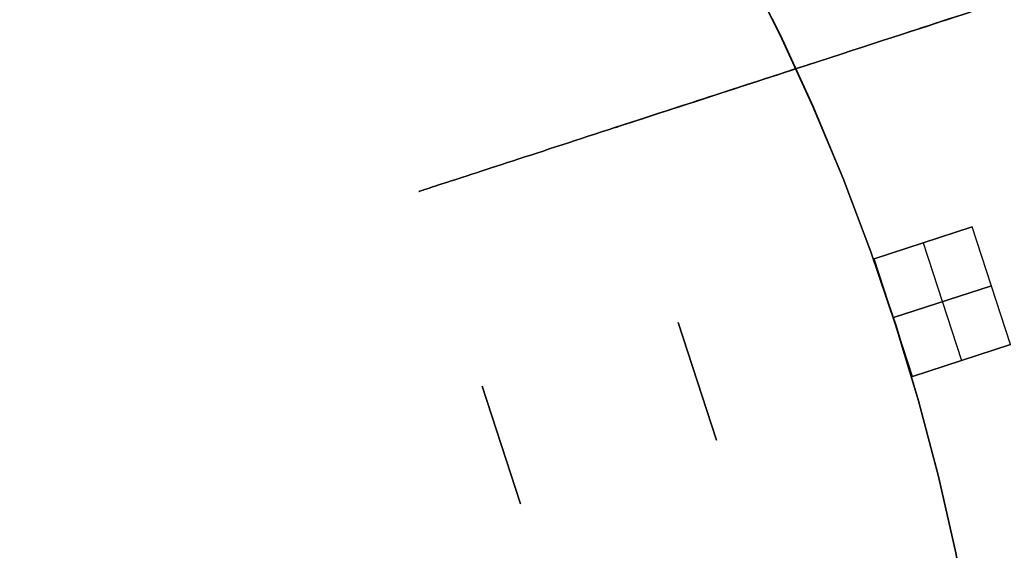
# Model space of a CAD drawing. Header units: millimetres. Extents: x 390 to 1070, y -130 to 550.
# Tile 49 of 57: x 854 to 950, y 255 to 307. Entities that reach past the tile are written whole.
import ezdxf

# ---------------------------------------------------------------- set-up
doc = ezdxf.new("R2010")
doc.units = ezdxf.units.MM

msp = doc.modelspace()

# ---------------------------------------------------------------- linework, layer by layer
at = {"extrusion": (2.27273e-05, -3.59965e-06, 1)}
for points in [[(950.006, 209.999), (949.875, 217.583), (949.483, 225.159), (948.83, 232.716), (947.917, 240.246), (946.745, 247.74), (945.315, 255.19), (943.629, 262.586), (941.689, 269.919), (939.497, 277.181), (937.057, 284.363), (934.37, 291.456), (931.441, 298.453), (928.271, 305.345), (924.867, 312.123), (921.23, 318.78), (917.366, 325.308), (913.28, 331.698), (908.975, 337.944), (904.458, 344.038), (899.734, 349.972), (894.807, 355.74), (889.685, 361.335), (884.373, 366.75), (878.877, 371.978), (873.205, 377.014), (867.362, 381.852), (861.356, 386.485), (855.194, 390.908), (848.883, 395.116), (842.43, 399.104), (835.844, 402.868), (829.132, 406.402), (822.303, 409.702), (815.363, 412.765), (808.322, 415.587), (801.188, 418.165), (793.97, 420.495), (786.675, 422.575), (779.313, 424.403), (771.892, 425.975), (764.422, 427.29), (756.91, 428.348), (749.367, 429.145), (741.801, 429.683), (734.22, 429.959), (726.635, 429.973), (719.053, 429.726), (711.485, 429.218), (703.939, 428.449), (696.423, 427.421), (688.948, 426.134), (681.521, 424.59), (674.152, 422.791), (666.85, 420.739), (659.622, 418.436), (652.478, 415.886), (645.427, 413.091), (638.475, 410.054), (631.633, 406.78), (624.908, 403.272), (618.307, 399.534), (611.84, 395.57), (605.513, 391.386), (599.333, 386.987), (593.31, 382.377), (587.448, 377.562), (581.756, 372.548), (576.241, 367.34), (570.908, 361.946), (565.764, 356.371), (560.816, 350.622), (556.069, 344.705), (551.528, 338.629), (547.2, 332.4), (543.089, 326.025), (539.2, 319.512), (535.538, 312.869), (532.107, 306.104), (528.912, 299.224), (525.956, 292.239), (523.242, 285.155), (520.774, 277.983)], [(949.998, 210), (949.867, 217.585), (949.475, 225.16), (948.822, 232.717), (947.909, 240.247), (946.737, 247.742), (945.307, 255.191), (943.621, 262.587), (941.681, 269.92), (939.49, 277.182), (937.049, 284.364), (934.362, 291.458), (931.433, 298.455), (928.264, 305.346), (924.859, 312.125), (921.222, 318.781), (917.358, 325.309), (913.272, 331.7), (908.968, 337.945), (904.45, 344.039), (899.726, 349.974), (894.799, 355.742), (889.677, 361.336), (884.365, 366.751), (878.87, 371.98), (873.197, 377.016), (867.354, 381.853), (861.348, 386.486), (855.186, 390.909), (848.875, 395.117), (842.422, 399.106), (835.836, 402.869), (829.124, 406.403), (822.295, 409.703), (815.355, 412.767), (808.314, 415.589), (801.18, 418.166), (793.962, 420.497), (786.667, 422.577), (779.305, 424.404), (771.884, 425.976), (764.414, 427.292), (756.902, 428.349), (749.359, 429.147), (741.793, 429.684), (734.212, 429.96), (726.627, 429.974), (719.045, 429.727), (711.477, 429.219), (703.931, 428.45), (696.415, 427.422), (688.94, 426.135), (681.513, 424.591), (674.144, 422.792), (666.842, 420.74), (659.614, 418.438), (652.47, 415.887), (645.419, 413.092), (638.468, 410.056), (631.625, 406.781), (624.9, 403.273), (618.299, 399.535), (611.832, 395.572), (605.505, 391.388), (599.325, 386.988), (593.302, 382.378), (587.44, 377.563), (581.749, 372.549), (576.233, 367.341), (570.9, 361.947), (565.756, 356.372), (560.808, 350.623), (556.061, 344.707), (551.52, 338.63), (547.192, 332.401), (543.081, 326.026), (539.192, 319.513), (535.53, 312.87), (532.1, 306.105), (528.904, 299.226), (525.948, 292.24), (523.234, 285.157), (520.766, 277.984)], [(520.774, 277.983), (518.55, 270.713), (516.578, 263.371), (514.862, 255.965), (513.402, 248.504), (512.201, 240.997), (511.26, 233.453), (510.58, 225.882), (510.162, 218.291), (510.007, 210.69), (510.115, 203.089), (510.485, 195.495), (511.117, 187.919), (512.01, 180.37), (513.164, 172.856), (514.577, 165.386), (516.247, 157.969), (518.172, 150.615), (520.351, 143.331), (522.779, 136.127), (525.455, 129.012), (528.376, 121.993), (531.537, 115.079), (534.935, 108.278), (538.566, 101.599), (542.425, 95.049), (546.509, 88.637), (550.812, 82.369), (555.328, 76.254), (560.053, 70.299), (564.982, 64.51), (570.107, 58.896), (575.423, 53.461), (580.924, 48.214), (586.603, 43.159), (592.453, 38.304), (598.467, 33.654), (604.638, 29.215), (610.959, 24.991), (617.423, 20.989), (624.02, 17.212), (630.744, 13.665), (637.587, 10.352), (644.54, 7.279), (651.595, 4.447), (658.744, 1.86), (665.978, -0.478), (673.288, -2.564), (680.667, -4.397), (688.103, -5.974), (695.591, -7.292), (703.119, -8.352), (710.679, -9.15), (718.262, -9.687), (725.859, -9.962), (733.462, -9.974), (741.06, -9.723), (748.645, -9.21), (756.207, -8.435), (763.739, -7.399), (771.23, -6.104), (778.672, -4.551), (786.056, -2.741), (793.373, -0.678), (800.614, 1.637), (807.771, 4.201), (814.835, 7.011), (821.797, 10.063), (828.65, 13.354), (835.386, 16.88), (841.995, 20.636), (848.471, 24.618), (854.805, 28.822), (860.991, 33.242), (867.019, 37.873), (872.885, 42.71), (878.579, 47.746), (884.097, 52.976), (889.43, 58.394), (894.573, 63.993), (899.519, 69.766), (904.263, 75.706), (908.799, 81.807), (913.121, 88.061), (917.225, 94.461), (921.105, 100.998), (924.757, 107.666), (928.176, 114.456), (931.359, 121.36), (934.301, 128.369), (937, 135.477), (939.451, 142.673), (941.652, 149.95), (943.601, 157.298), (945.294, 164.709), (946.73, 172.175), (947.908, 179.685), (948.825, 187.232), (949.481, 194.806), (949.875, 202.398), (950.006, 209.999)], [(520.766, 277.984), (518.542, 270.714), (516.57, 263.372), (514.854, 255.966), (513.394, 248.505), (512.193, 240.999), (511.252, 233.455), (510.572, 225.883), (510.154, 218.292), (509.999, 210.691), (510.107, 203.09), (510.477, 195.497), (511.109, 187.921), (512.003, 180.371), (513.156, 172.857), (514.569, 165.387), (516.239, 157.971), (518.164, 150.616), (520.343, 143.333), (522.771, 136.129), (525.447, 129.013), (528.368, 121.994), (531.529, 115.08), (534.927, 108.279), (538.558, 101.6), (542.417, 95.051), (546.501, 88.638), (550.804, 82.371), (555.32, 76.256), (560.046, 70.3), (564.974, 64.512), (570.099, 58.897), (575.415, 53.462), (580.916, 48.215), (586.595, 43.161), (592.445, 38.306), (598.459, 33.656), (604.63, 29.216), (610.952, 24.992), (617.415, 20.99), (624.012, 17.213), (630.737, 13.666), (637.579, 10.354), (644.532, 7.28), (651.588, 4.448), (658.736, 1.862), (665.97, -0.476), (673.281, -2.563), (680.659, -4.396), (688.096, -5.972), (695.583, -7.291), (703.111, -8.35), (710.671, -9.149), (718.254, -9.686), (725.852, -9.961), (733.454, -9.973), (741.052, -9.722), (748.637, -9.209), (756.2, -8.434), (763.731, -7.398), (771.222, -6.103), (778.664, -4.55), (786.048, -2.74), (793.365, -0.676), (800.606, 1.639), (807.763, 4.203), (814.827, 7.012), (821.789, 10.064), (828.642, 13.355), (835.378, 16.881), (841.987, 20.637), (848.463, 24.619), (854.797, 28.823), (860.983, 33.243), (867.011, 37.874), (872.877, 42.711), (878.571, 47.747), (884.089, 52.978), (889.422, 58.395), (894.565, 63.994), (899.511, 69.767), (904.255, 75.708), (908.791, 81.808), (913.113, 88.062), (917.217, 94.462), (921.097, 100.999), (924.749, 107.667), (928.168, 114.457), (931.351, 121.361), (934.294, 128.371), (936.992, 135.478), (939.443, 142.674), (941.644, 149.951), (943.593, 157.299), (945.286, 164.711), (946.722, 172.176), (947.9, 179.686), (948.817, 187.233), (949.473, 194.807), (949.867, 202.399), (949.998, 210)]]:
    msp.add_lwpolyline(points, dxfattribs=at)
at = {"extrusion": (-2.27273e-05, 3.59965e-06, 1)}
for points in [[(520.762, 277.985), (523.23, 285.157), (525.944, 292.241), (528.9, 299.226), (532.096, 306.106), (535.526, 312.871), (539.188, 319.514), (543.077, 326.027), (547.188, 332.402), (551.516, 338.631), (556.057, 344.707), (560.804, 350.623), (565.752, 356.373), (570.896, 361.948), (576.229, 367.342), (581.745, 372.549), (587.436, 377.564), (593.298, 382.379), (599.321, 386.989), (605.501, 391.388), (611.828, 395.572), (618.295, 399.536), (624.896, 403.274), (631.621, 406.782), (638.464, 410.056), (645.415, 413.093), (652.466, 415.888), (659.61, 418.438), (666.838, 420.741), (674.14, 422.793), (681.509, 424.592), (688.936, 426.136), (696.411, 427.423), (703.927, 428.451), (711.473, 429.22), (719.041, 429.728), (726.623, 429.975), (734.208, 429.961), (741.789, 429.685), (749.355, 429.147), (756.898, 428.35), (764.41, 427.292), (771.88, 425.977), (779.301, 424.404), (786.663, 422.577), (793.958, 420.497), (801.176, 418.167), (808.31, 415.589), (815.351, 412.767), (822.291, 409.704), (829.12, 406.404), (835.832, 402.87), (842.418, 399.106), (848.871, 395.118), (855.182, 390.91), (861.344, 386.487), (867.35, 381.854), (873.193, 377.016), (878.866, 371.98), (884.361, 366.752), (889.673, 361.337), (894.795, 355.742), (899.722, 349.974), (904.446, 344.04), (908.964, 337.946), (913.268, 331.7), (917.354, 325.31), (921.218, 318.782), (924.855, 312.125), (928.26, 305.347), (931.429, 298.455), (934.358, 291.458), (937.045, 284.365), (939.486, 277.183), (941.677, 269.921), (943.617, 262.587), (945.303, 255.192), (946.733, 247.742), (947.905, 240.248), (948.818, 232.718), (949.471, 225.16), (949.863, 217.585), (949.994, 210.001)], [(520.77, 277.983), (523.238, 285.156), (525.952, 292.239), (528.908, 299.225), (532.103, 306.104), (535.534, 312.87), (539.196, 319.513), (543.085, 326.025), (547.196, 332.4), (551.524, 338.63), (556.065, 344.706), (560.812, 350.622), (565.76, 356.371), (570.904, 361.946), (576.237, 367.341), (581.752, 372.548), (587.444, 377.562), (593.306, 382.377), (599.329, 386.987), (605.509, 391.387), (611.836, 395.571), (618.303, 399.534), (624.904, 403.272), (631.629, 406.781), (638.471, 410.055), (645.423, 413.092), (652.474, 415.887), (659.618, 418.437), (666.846, 420.739), (674.148, 422.791), (681.517, 424.59), (688.944, 426.134), (696.419, 427.421), (703.935, 428.45), (711.481, 429.219), (719.049, 429.727), (726.631, 429.974), (734.216, 429.959), (741.797, 429.683), (749.363, 429.146), (756.906, 428.348), (764.418, 427.291), (771.888, 425.975), (779.309, 424.403), (786.671, 422.576), (793.966, 420.496), (801.184, 418.166), (808.318, 415.588), (815.359, 412.766), (822.299, 409.703), (829.128, 406.402), (835.84, 402.868), (842.426, 399.105), (848.879, 395.117), (855.19, 390.909), (861.352, 386.485), (867.358, 381.852), (873.201, 377.015), (878.873, 371.979), (884.369, 366.751), (889.681, 361.336), (894.803, 355.741), (899.73, 349.973), (904.454, 344.039), (908.971, 337.945), (913.276, 331.699), (917.362, 325.308), (921.226, 318.781), (924.863, 312.124), (928.267, 305.346), (931.437, 298.454), (934.366, 291.457), (937.053, 284.363), (939.493, 277.181), (941.685, 269.919), (943.625, 262.586), (945.311, 255.19), (946.741, 247.741), (947.913, 240.247), (948.826, 232.716), (949.479, 225.159), (949.871, 217.584), (950.002, 210)], [(949.994, 210.001), (949.863, 202.4), (949.469, 194.808), (948.813, 187.234), (947.896, 179.687), (946.718, 172.177), (945.282, 164.711), (943.589, 157.3), (941.64, 149.951), (939.439, 142.675), (936.988, 135.479), (934.29, 128.371), (931.347, 121.362), (928.164, 114.458), (924.745, 107.668), (921.093, 101), (917.213, 94.463), (913.109, 88.063), (908.787, 81.809), (904.251, 75.708), (899.507, 69.768), (894.561, 63.995), (889.418, 58.396), (884.085, 52.978), (878.567, 47.748), (872.873, 42.712), (867.007, 37.875), (860.979, 33.244), (854.793, 28.824), (848.459, 24.62), (841.983, 20.638), (835.374, 16.881), (828.638, 13.356), (821.785, 10.065), (814.823, 7.013), (807.759, 4.203), (800.602, 1.639), (793.361, -0.676), (786.044, -2.739), (778.66, -4.549), (771.218, -6.102), (763.727, -7.398), (756.196, -8.433), (748.633, -9.208), (741.048, -9.721), (733.45, -9.972), (725.848, -9.96), (718.25, -9.685), (710.667, -9.148), (703.107, -8.35), (695.579, -7.291), (688.092, -5.972), (680.655, -4.395), (673.277, -2.562), (665.966, -0.476), (658.732, 1.862), (651.584, 4.449), (644.528, 7.28), (637.575, 10.354), (630.733, 13.667), (624.008, 17.213), (617.411, 20.99), (610.948, 24.993), (604.626, 29.217), (598.455, 33.656), (592.441, 38.306), (586.591, 43.161), (580.912, 48.216), (575.411, 53.463), (570.095, 58.897), (564.97, 64.512), (560.042, 70.301), (555.316, 76.256), (550.8, 82.371), (546.497, 88.639), (542.413, 95.051), (538.554, 101.601), (534.923, 108.28), (531.525, 115.081), (528.364, 121.995), (525.443, 129.014), (522.767, 136.129), (520.339, 143.333), (518.16, 150.617), (516.235, 157.971), (514.565, 165.388), (513.152, 172.858), (511.999, 180.372), (511.105, 187.921), (510.473, 195.497), (510.103, 203.091), (509.995, 210.692), (510.15, 218.293), (510.568, 225.884), (511.248, 233.455), (512.189, 240.999), (513.39, 248.506), (514.85, 255.967), (516.566, 263.373), (518.538, 270.715), (520.762, 277.985)], [(950.002, 210), (949.871, 202.399), (949.477, 194.806), (948.821, 187.233), (947.904, 179.686), (946.726, 172.175), (945.29, 164.71), (943.597, 157.299), (941.648, 149.95), (939.447, 142.674), (936.996, 135.477), (934.297, 128.37), (931.355, 121.36), (928.172, 114.456), (924.753, 107.666), (921.101, 100.999), (917.221, 94.461), (913.117, 88.062), (908.795, 81.808), (904.259, 75.707), (899.515, 69.766), (894.569, 63.993), (889.426, 58.395), (884.093, 52.977), (878.575, 47.747), (872.881, 42.71), (867.015, 37.874), (860.987, 33.243), (854.801, 28.822), (848.467, 24.619), (841.991, 20.636), (835.382, 16.88), (828.646, 13.355), (821.793, 10.064), (814.831, 7.012), (807.767, 4.202), (800.61, 1.638), (793.369, -0.677), (786.052, -2.741), (778.668, -4.55), (771.226, -6.104), (763.735, -7.399), (756.203, -8.435), (748.641, -9.209), (741.056, -9.722), (733.458, -9.973), (725.855, -9.961), (718.258, -9.687), (710.675, -9.15), (703.115, -8.351), (695.587, -7.292), (688.099, -5.973), (680.663, -4.396), (673.284, -2.564), (665.974, -0.477), (658.74, 1.861), (651.591, 4.447), (644.536, 7.279), (637.583, 10.353), (630.74, 13.665), (624.016, 17.212), (617.419, 20.989), (610.955, 24.992), (604.634, 29.215), (598.463, 33.655), (592.449, 38.305), (586.599, 43.16), (580.92, 48.214), (575.419, 53.462), (570.103, 58.896), (564.978, 64.511), (560.049, 70.3), (555.324, 76.255), (550.808, 82.37), (546.505, 88.638), (542.421, 95.05), (538.562, 101.6), (534.931, 108.279), (531.533, 115.079), (528.372, 121.993), (525.451, 129.012), (522.775, 136.128), (520.347, 143.332), (518.168, 150.615), (516.243, 157.97), (514.573, 165.386), (513.16, 172.856), (512.006, 180.371), (511.113, 187.92), (510.481, 195.496), (510.111, 203.089), (510.003, 210.691), (510.158, 218.292), (510.576, 225.882), (511.256, 233.454), (512.197, 240.998), (513.398, 248.505), (514.858, 255.966), (516.574, 263.371), (518.546, 270.714), (520.77, 277.983)]]:
    msp.add_lwpolyline(points, dxfattribs=at)
for points in [[(949.867, 202.365), (950, 210), (949.867, 217.635), (949.47, 225.262), (948.808, 232.87), (947.883, 240.45), (946.694, 247.994), (945.245, 255.492), (943.537, 262.935), (941.571, 270.314), (939.35, 277.62), (936.877, 284.846), (934.155, 291.981), (931.187, 299.017), (927.976, 305.946), (924.527, 312.759)], [(949.867, 202.365), (950, 210), (949.867, 217.635), (949.47, 225.262), (948.808, 232.87), (947.883, 240.45), (946.694, 247.994), (945.245, 255.492), (943.537, 262.935), (941.571, 270.314), (939.35, 277.62), (936.877, 284.846), (934.155, 291.981), (931.187, 299.017), (927.976, 305.946), (924.527, 312.759)], [(946.889, 286.78), (937.378, 283.69)], [(937.378, 283.69), (946.889, 286.78)], [(950.597, 275.368), (946.889, 286.78)], [(950.597, 275.368), (946.889, 286.78)], [(942.134, 285.235), (945.842, 273.822)], [(942.134, 285.235), (945.842, 273.822)], [(941.087, 272.277), (937.378, 283.69)], [(941.087, 272.277), (937.378, 283.69)], [(948.743, 281.074), (939.232, 277.984)], [(939.232, 277.984), (948.743, 281.074)], [(922.065, 266.097), (918.357, 277.51)], [(922.065, 266.097), (918.357, 277.51)], [(922.065, 266.097), (918.357, 277.51)], [(922.065, 266.097), (918.357, 277.51)], [(922.065, 266.097), (918.357, 277.51)], [(922.065, 266.097), (918.357, 277.51)], [(918.357, 277.51), (922.065, 266.097)], [(918.357, 277.51), (922.065, 266.097)], [(941.087, 272.277), (950.597, 275.368)], [(950.597, 275.368), (941.087, 272.277)], [(899.336, 271.329), (903.044, 259.917)], [(903.044, 259.917), (899.336, 271.329)], [(903.044, 259.917), (899.336, 271.329)], [(903.044, 259.917), (899.336, 271.329)], [(899.336, 271.329), (903.044, 259.917)], [(899.336, 271.329), (903.044, 259.917)]]:
    msp.add_lwpolyline(points)
at = {"extrusion": (-0.309017, 0.951057, 1.45912e-15)}
msp.add_lwpolyline([(-1009.165, 251.995), (-1009.153, 252.678), (-1009.118, 253.36), (-1009.06, 254.04), (-1008.979, 254.718), (-1008.874, 255.393), (-1008.747, 256.064), (-1008.596, 256.73), (-1008.423, 257.391), (-1008.228, 258.045), (-1008.01, 258.693), (-1007.77, 259.332), (-1007.509, 259.963), (-1007.226, 260.585), (-1006.923, 261.196), (-1006.598, 261.797), (-1006.253, 262.387), (-1005.888, 262.964), (-1005.504, 263.529), (-1005.101, 264.08), (-1004.679, 264.617), (-1004.239, 265.139), (-1003.782, 265.646), (-1003.307, 266.137), (-1002.816, 266.612), (-1002.309, 267.069), (-1001.787, 267.509), (-1001.25, 267.931), (-1000.698, 268.334), (-1000.134, 268.719), (-999.557, 269.083), (-998.967, 269.428), (-998.366, 269.753), (-997.754, 270.056), (-997.133, 270.339), (-996.502, 270.601), (-995.862, 270.84), (-995.215, 271.058), (-994.561, 271.253), (-993.9, 271.426), (-993.234, 271.577), (-992.563, 271.704), (-991.888, 271.809), (-991.21, 271.89), (-990.53, 271.948), (-989.848, 271.983), (-989.165, 271.995)], dxfattribs=at)
at = {"extrusion": (-0.309017, 0.951057, 3.81086e-15)}
msp.add_lwpolyline([(-989.165, -448.005), (-989.848, -447.993), (-990.53, -447.958), (-991.21, -447.9), (-991.888, -447.819), (-992.563, -447.714), (-993.234, -447.587), (-993.9, -447.436), (-994.561, -447.263), (-995.215, -447.068), (-995.862, -446.85), (-996.502, -446.611), (-997.133, -446.349), (-997.754, -446.066), (-998.366, -445.763), (-998.967, -445.438), (-999.557, -445.093), (-1000.134, -444.729), (-1000.698, -444.344), (-1001.25, -443.941), (-1001.787, -443.519), (-1002.309, -443.079), (-1002.816, -442.622), (-1003.307, -442.147), (-1003.782, -441.656), (-1004.239, -441.149), (-1004.679, -440.627), (-1005.101, -440.09), (-1005.504, -439.539), (-1005.888, -438.974), (-1006.253, -438.397), (-1006.598, -437.807), (-1006.923, -437.206), (-1007.226, -436.595), (-1007.509, -435.973), (-1007.77, -435.342), (-1008.01, -434.703), (-1008.228, -434.055), (-1008.423, -433.401), (-1008.596, -432.74), (-1008.747, -432.074), (-1008.874, -431.403), (-1008.979, -430.728), (-1009.06, -430.05), (-1009.118, -429.37), (-1009.153, -428.688), (-1009.165, -428.005)], dxfattribs=at)
at = {"extrusion": (-0.309017, 0.951057, -6.54776e-15)}
msp.add_lwpolyline([(-999.165, -288.005), (-999.142, -289.371), (-999.072, -290.735), (-998.955, -292.096), (-998.792, -293.452), (-998.583, -294.801), (-998.328, -296.143), (-998.028, -297.476), (-997.682, -298.797), (-997.291, -300.106), (-996.855, -301.4), (-996.376, -302.679), (-995.853, -303.941), (-995.288, -305.184), (-994.68, -306.408), (-994.031, -307.609), (-993.342, -308.788), (-992.612, -309.943), (-991.844, -311.072), (-991.037, -312.174), (-990.193, -313.249), (-989.313, -314.293), (-988.398, -315.307), (-987.449, -316.289), (-986.467, -317.238), (-985.453, -318.154), (-984.408, -319.033), (-983.334, -319.877), (-982.232, -320.684), (-981.103, -321.452), (-979.948, -322.182), (-978.769, -322.871), (-977.567, -323.52), (-976.344, -324.128), (-975.101, -324.693), (-973.839, -325.216), (-972.56, -325.695), (-971.265, -326.131), (-969.957, -326.522), (-968.635, -326.868), (-967.303, -327.168), (-965.961, -327.423), (-964.611, -327.632), (-963.255, -327.795), (-961.895, -327.912), (-960.53, -327.982), (-959.165, -328.005)], dxfattribs=at)
at = {"extrusion": (-0.309017, 0.951057, 3.78609e-15)}
msp.add_lwpolyline([(-959.165, 151.995), (-960.53, 151.972), (-961.895, 151.902), (-963.255, 151.785), (-964.611, 151.622), (-965.961, 151.413), (-967.303, 151.158), (-968.635, 150.858), (-969.957, 150.512), (-971.265, 150.121), (-972.56, 149.685), (-973.839, 149.206), (-975.101, 148.683), (-976.344, 148.118), (-977.567, 147.51), (-978.769, 146.861), (-979.948, 146.172), (-981.103, 145.442), (-982.232, 144.674), (-983.334, 143.867), (-984.408, 143.023), (-985.453, 142.144), (-986.467, 141.228), (-987.449, 140.279), (-988.398, 139.297), (-989.313, 138.283), (-990.193, 137.239), (-991.037, 136.164), (-991.844, 135.062), (-992.612, 133.933), (-993.342, 132.778), (-994.031, 131.599), (-994.68, 130.398), (-995.288, 129.174), (-995.853, 127.931), (-996.376, 126.669), (-996.855, 125.39), (-997.291, 124.096), (-997.682, 122.787), (-998.028, 121.466), (-998.328, 120.133), (-998.583, 118.791), (-998.792, 117.442), (-998.955, 116.086), (-999.072, 114.725), (-999.142, 113.361), (-999.165, 111.995)], dxfattribs=at)
at = {"extrusion": (-0.309017, 0.951057, -4.79068e-15)}
msp.add_lwpolyline([(-1009.165, 251.995), (-1009.153, 252.678), (-1009.118, 253.36), (-1009.06, 254.04), (-1008.979, 254.718), (-1008.874, 255.393), (-1008.747, 256.064), (-1008.596, 256.73), (-1008.423, 257.391), (-1008.228, 258.045), (-1008.01, 258.693), (-1007.77, 259.332), (-1007.509, 259.963), (-1007.226, 260.585), (-1006.923, 261.196), (-1006.598, 261.797), (-1006.253, 262.387), (-1005.888, 262.964), (-1005.504, 263.529), (-1005.101, 264.08), (-1004.679, 264.617), (-1004.239, 265.139), (-1003.782, 265.646), (-1003.307, 266.137), (-1002.816, 266.612), (-1002.309, 267.069), (-1001.787, 267.509), (-1001.25, 267.931), (-1000.698, 268.334), (-1000.134, 268.719), (-999.557, 269.083), (-998.967, 269.428), (-998.366, 269.753), (-997.754, 270.056), (-997.133, 270.339), (-996.502, 270.601), (-995.862, 270.84), (-995.215, 271.058), (-994.561, 271.253), (-993.9, 271.426), (-993.234, 271.577), (-992.563, 271.704), (-991.888, 271.809), (-991.21, 271.89), (-990.53, 271.948), (-989.848, 271.983), (-989.165, 271.995)], dxfattribs=at)
at = {"extrusion": (-0.309017, 0.951057, 4.80433e-15)}
msp.add_lwpolyline([(-989.165, -448.005), (-989.848, -447.993), (-990.53, -447.958), (-991.21, -447.9), (-991.888, -447.819), (-992.563, -447.714), (-993.234, -447.587), (-993.9, -447.436), (-994.561, -447.263), (-995.215, -447.068), (-995.862, -446.85), (-996.502, -446.611), (-997.133, -446.349), (-997.754, -446.066), (-998.366, -445.763), (-998.967, -445.438), (-999.557, -445.093), (-1000.134, -444.729), (-1000.698, -444.344), (-1001.25, -443.941), (-1001.787, -443.519), (-1002.309, -443.079), (-1002.816, -442.622), (-1003.307, -442.147), (-1003.782, -441.656), (-1004.239, -441.149), (-1004.679, -440.627), (-1005.101, -440.09), (-1005.504, -439.539), (-1005.888, -438.974), (-1006.253, -438.397), (-1006.598, -437.807), (-1006.923, -437.206), (-1007.226, -436.595), (-1007.509, -435.973), (-1007.77, -435.342), (-1008.01, -434.703), (-1008.228, -434.055), (-1008.423, -433.401), (-1008.596, -432.74), (-1008.747, -432.074), (-1008.874, -431.403), (-1008.979, -430.728), (-1009.06, -430.05), (-1009.118, -429.37), (-1009.153, -428.688), (-1009.165, -428.005)], dxfattribs=at)
at = {"extrusion": (-0.309017, 0.951057, 1.98203e-15)}
msp.add_lwpolyline([(-959.165, -328.005), (-960.53, -327.982), (-961.895, -327.912), (-963.255, -327.795), (-964.611, -327.632), (-965.961, -327.423), (-967.303, -327.168), (-968.635, -326.868), (-969.957, -326.522), (-971.265, -326.131), (-972.56, -325.695), (-973.839, -325.216), (-975.101, -324.693), (-976.344, -324.128), (-977.567, -323.52), (-978.769, -322.871), (-979.948, -322.182), (-981.103, -321.452), (-982.232, -320.684), (-983.334, -319.877), (-984.408, -319.033), (-985.453, -318.154), (-986.467, -317.238), (-987.449, -316.289), (-988.398, -315.307), (-989.313, -314.293), (-990.193, -313.249), (-991.037, -312.174), (-991.844, -311.072), (-992.612, -309.943), (-993.342, -308.788), (-994.031, -307.609), (-994.68, -306.408), (-995.288, -305.184), (-995.853, -303.941), (-996.376, -302.679), (-996.855, -301.4), (-997.291, -300.106), (-997.682, -298.797), (-998.028, -297.476), (-998.328, -296.143), (-998.583, -294.801), (-998.792, -293.452), (-998.955, -292.096), (-999.072, -290.735), (-999.142, -289.371), (-999.165, -288.005)], dxfattribs=at)
at = {"extrusion": (-0.309017, 0.951057, 1.18825e-15)}
msp.add_lwpolyline([(-999.165, 111.995), (-999.142, 113.361), (-999.072, 114.725), (-998.955, 116.086), (-998.792, 117.442), (-998.583, 118.791), (-998.328, 120.133), (-998.028, 121.466), (-997.682, 122.787), (-997.291, 124.096), (-996.855, 125.39), (-996.376, 126.669), (-995.853, 127.931), (-995.288, 129.174), (-994.68, 130.398), (-994.031, 131.599), (-993.342, 132.778), (-992.612, 133.933), (-991.844, 135.062), (-991.037, 136.164), (-990.193, 137.239), (-989.313, 138.283), (-988.398, 139.297), (-987.449, 140.279), (-986.467, 141.228), (-985.453, 142.144), (-984.408, 143.023), (-983.334, 143.867), (-982.232, 144.674), (-981.103, 145.442), (-979.948, 146.172), (-978.769, 146.861), (-977.567, 147.51), (-976.344, 148.118), (-975.101, 148.683), (-973.839, 149.206), (-972.56, 149.685), (-971.265, 150.121), (-969.957, 150.512), (-968.635, 150.858), (-967.303, 151.158), (-965.961, 151.413), (-964.611, 151.622), (-963.255, 151.785), (-961.895, 151.902), (-960.53, 151.972), (-959.165, 151.995)], dxfattribs=at)
at = {"extrusion": (-0.309017, 0.951057, -7.35873e-15)}
msp.add_lwpolyline([(-979.165, 271.995), (-978.482, 271.983), (-977.8, 271.948), (-977.12, 271.89), (-976.441, 271.809), (-975.767, 271.704), (-975.096, 271.577), (-974.43, 271.426), (-973.769, 271.253), (-973.115, 271.058), (-972.467, 270.84), (-971.828, 270.601), (-971.197, 270.339), (-970.575, 270.056), (-969.964, 269.753), (-969.363, 269.428), (-968.773, 269.083), (-968.196, 268.719), (-967.631, 268.334), (-967.08, 267.931), (-966.543, 267.509), (-966.021, 267.069), (-965.514, 266.612), (-965.023, 266.137), (-964.548, 265.646), (-964.091, 265.139), (-963.651, 264.617), (-963.229, 264.08), (-962.825, 263.529), (-962.441, 262.964), (-962.076, 262.387), (-961.732, 261.797), (-961.407, 261.196), (-961.103, 260.585), (-960.821, 259.963), (-960.559, 259.332), (-960.32, 258.693), (-960.102, 258.045), (-959.906, 257.391), (-959.733, 256.73), (-959.583, 256.064), (-959.456, 255.393), (-959.351, 254.718), (-959.27, 254.04), (-959.211, 253.36), (-959.176, 252.678), (-959.165, 251.995)], dxfattribs=at)
at = {"extrusion": (-0.309017, 0.951057, 8.61172e-16)}
msp.add_lwpolyline([(-959.165, -428.005), (-959.176, -428.688), (-959.211, -429.37), (-959.27, -430.05), (-959.351, -430.728), (-959.456, -431.403), (-959.583, -432.074), (-959.733, -432.74), (-959.906, -433.401), (-960.102, -434.055), (-960.32, -434.703), (-960.559, -435.342), (-960.821, -435.973), (-961.103, -436.595), (-961.407, -437.206), (-961.732, -437.807), (-962.076, -438.397), (-962.441, -438.974), (-962.825, -439.539), (-963.229, -440.09), (-963.651, -440.627), (-964.091, -441.149), (-964.548, -441.656), (-965.023, -442.147), (-965.514, -442.622), (-966.021, -443.079), (-966.543, -443.519), (-967.08, -443.941), (-967.631, -444.344), (-968.196, -444.729), (-968.773, -445.093), (-969.363, -445.438), (-969.964, -445.763), (-970.575, -446.066), (-971.197, -446.349), (-971.828, -446.611), (-972.467, -446.85), (-973.115, -447.068), (-973.769, -447.263), (-974.43, -447.436), (-975.096, -447.587), (-975.767, -447.714), (-976.441, -447.819), (-977.12, -447.9), (-977.8, -447.958), (-978.482, -447.993), (-979.165, -448.005)], dxfattribs=at)
at = {"extrusion": (-0.309017, 0.951057, -4.5575e-15)}
msp.add_lwpolyline([(-959.165, -328.005), (-960.53, -327.982), (-961.895, -327.912), (-963.255, -327.795), (-964.611, -327.632), (-965.961, -327.423), (-967.303, -327.168), (-968.635, -326.868), (-969.957, -326.522), (-971.265, -326.131), (-972.56, -325.695), (-973.839, -325.216), (-975.101, -324.693), (-976.344, -324.128), (-977.567, -323.52), (-978.769, -322.871), (-979.948, -322.182), (-981.103, -321.452), (-982.232, -320.684), (-983.334, -319.877), (-984.408, -319.033), (-985.453, -318.154), (-986.467, -317.238), (-987.449, -316.289), (-988.398, -315.307), (-989.313, -314.293), (-990.193, -313.249), (-991.037, -312.174), (-991.844, -311.072), (-992.612, -309.943), (-993.342, -308.788), (-994.031, -307.609), (-994.68, -306.408), (-995.288, -305.184), (-995.853, -303.941), (-996.376, -302.679), (-996.855, -301.4), (-997.291, -300.106), (-997.682, -298.797), (-998.028, -297.476), (-998.328, -296.143), (-998.583, -294.801), (-998.792, -293.452), (-998.955, -292.096), (-999.072, -290.735), (-999.142, -289.371), (-999.165, -288.005)], dxfattribs=at)
at = {"extrusion": (-0.309017, 0.951057, 4.89139e-15)}
msp.add_lwpolyline([(-999.165, 111.995), (-999.142, 113.361), (-999.072, 114.725), (-998.955, 116.086), (-998.792, 117.442), (-998.583, 118.791), (-998.328, 120.133), (-998.028, 121.466), (-997.682, 122.787), (-997.291, 124.096), (-996.855, 125.39), (-996.376, 126.669), (-995.853, 127.931), (-995.288, 129.174), (-994.68, 130.398), (-994.031, 131.599), (-993.342, 132.778), (-992.612, 133.933), (-991.844, 135.062), (-991.037, 136.164), (-990.193, 137.239), (-989.313, 138.283), (-988.398, 139.297), (-987.449, 140.279), (-986.467, 141.228), (-985.453, 142.144), (-984.408, 143.023), (-983.334, 143.867), (-982.232, 144.674), (-981.103, 145.442), (-979.948, 146.172), (-978.769, 146.861), (-977.567, 147.51), (-976.344, 148.118), (-975.101, 148.683), (-973.839, 149.206), (-972.56, 149.685), (-971.265, 150.121), (-969.957, 150.512), (-968.635, 150.858), (-967.303, 151.158), (-965.961, 151.413), (-964.611, 151.622), (-963.255, 151.785), (-961.895, 151.902), (-960.53, 151.972), (-959.165, 151.995)], dxfattribs=at)
at = {"extrusion": (-0.309017, 0.951057, 4.65618e-15)}
msp.add_lwpolyline([(-959.165, -328.005), (-958.482, -328.017), (-957.8, -328.052), (-957.12, -328.11), (-956.441, -328.191), (-955.767, -328.296), (-955.096, -328.423), (-954.43, -328.574), (-953.769, -328.747), (-953.115, -328.942), (-952.467, -329.16), (-951.828, -329.399), (-951.197, -329.661), (-950.575, -329.944), (-949.964, -330.247), (-949.363, -330.572), (-948.773, -330.917), (-948.196, -331.281), (-947.631, -331.666), (-947.08, -332.069), (-946.543, -332.491), (-946.021, -332.931), (-945.514, -333.388), (-945.023, -333.863), (-944.548, -334.354), (-944.091, -334.861), (-943.651, -335.383), (-943.229, -335.92), (-942.825, -336.471), (-942.441, -337.036), (-942.076, -337.613), (-941.732, -338.203), (-941.407, -338.804), (-941.103, -339.415), (-940.821, -340.037), (-940.559, -340.668), (-940.32, -341.307), (-940.102, -341.955), (-939.906, -342.609), (-939.733, -343.27), (-939.583, -343.936), (-939.456, -344.607), (-939.351, -345.282), (-939.27, -345.96), (-939.211, -346.64), (-939.176, -347.322), (-939.165, -348.005)], dxfattribs=at)
at = {"extrusion": (-0.309017, 0.951057, -4.06594e-15)}
msp.add_lwpolyline([(-939.165, 171.995), (-939.176, 171.312), (-939.211, 170.63), (-939.27, 169.95), (-939.351, 169.272), (-939.456, 168.597), (-939.583, 167.926), (-939.733, 167.26), (-939.906, 166.599), (-940.102, 165.945), (-940.32, 165.297), (-940.559, 164.658), (-940.821, 164.027), (-941.103, 163.405), (-941.407, 162.794), (-941.732, 162.193), (-942.076, 161.603), (-942.441, 161.026), (-942.825, 160.461), (-943.229, 159.91), (-943.651, 159.373), (-944.091, 158.851), (-944.548, 158.344), (-945.023, 157.853), (-945.514, 157.378), (-946.021, 156.921), (-946.543, 156.481), (-947.08, 156.059), (-947.631, 155.656), (-948.196, 155.271), (-948.773, 154.907), (-949.363, 154.562), (-949.964, 154.237), (-950.575, 153.934), (-951.197, 153.651), (-951.828, 153.389), (-952.467, 153.15), (-953.115, 152.932), (-953.769, 152.737), (-954.43, 152.564), (-955.096, 152.413), (-955.767, 152.286), (-956.441, 152.181), (-957.12, 152.1), (-957.8, 152.042), (-958.482, 152.007), (-959.165, 151.995)], dxfattribs=at)
at = {"extrusion": (-0.309017, 0.951057, 1.87919e-15)}
msp.add_lwpolyline([(-959.165, 241.995), (-958.482, 241.983), (-957.8, 241.948), (-957.12, 241.89), (-956.441, 241.809), (-955.767, 241.704), (-955.096, 241.577), (-954.43, 241.426), (-953.769, 241.253), (-953.115, 241.058), (-952.467, 240.84), (-951.828, 240.601), (-951.197, 240.339), (-950.575, 240.056), (-949.964, 239.753), (-949.363, 239.428), (-948.773, 239.083), (-948.196, 238.719), (-947.631, 238.334), (-947.08, 237.931), (-946.543, 237.509), (-946.021, 237.069), (-945.514, 236.612), (-945.023, 236.137), (-944.548, 235.646), (-944.091, 235.139), (-943.651, 234.617), (-943.229, 234.08), (-942.825, 233.529), (-942.441, 232.964), (-942.076, 232.387), (-941.732, 231.797), (-941.407, 231.196), (-941.103, 230.585), (-940.821, 229.963), (-940.559, 229.332), (-940.32, 228.693), (-940.102, 228.045), (-939.906, 227.391), (-939.733, 226.73), (-939.583, 226.064), (-939.456, 225.393), (-939.351, 224.718), (-939.27, 224.04), (-939.211, 223.36), (-939.176, 222.678), (-939.165, 221.995)], dxfattribs=at)
at = {"extrusion": (-0.309017, 0.951057, -3.53004e-15)}
msp.add_lwpolyline([(-939.165, -398.005), (-939.176, -398.688), (-939.211, -399.37), (-939.27, -400.05), (-939.351, -400.728), (-939.456, -401.403), (-939.583, -402.074), (-939.733, -402.74), (-939.906, -403.401), (-940.102, -404.055), (-940.32, -404.703), (-940.559, -405.342), (-940.821, -405.973), (-941.103, -406.595), (-941.407, -407.206), (-941.732, -407.807), (-942.076, -408.397), (-942.441, -408.974), (-942.825, -409.539), (-943.229, -410.09), (-943.651, -410.627), (-944.091, -411.149), (-944.548, -411.656), (-945.023, -412.147), (-945.514, -412.622), (-946.021, -413.079), (-946.543, -413.519), (-947.08, -413.941), (-947.631, -414.344), (-948.196, -414.729), (-948.773, -415.093), (-949.363, -415.438), (-949.964, -415.763), (-950.575, -416.066), (-951.197, -416.349), (-951.828, -416.611), (-952.467, -416.85), (-953.115, -417.068), (-953.769, -417.263), (-954.43, -417.436), (-955.096, -417.587), (-955.767, -417.714), (-956.441, -417.819), (-957.12, -417.9), (-957.8, -417.958), (-958.482, -417.993), (-959.165, -418.005)], dxfattribs=at)
at = {"extrusion": (1, 0, 0)}
for points in [[(277.51, 251.995), (277.51, 241.995)], [(277.51, -418.005), (277.51, -428.005)], [(271.803, 251.995), (271.803, 241.995)], [(271.803, -418.005), (271.803, -428.005)], [(271.329, -348.005), (271.329, -398.005)], [(271.329, 221.995), (271.329, 171.995)], [(265.623, 221.995), (265.623, 171.995)], [(265.623, -348.005), (265.623, -398.005)], [(266.097, 241.995), (266.097, 251.995)], [(266.097, -428.005), (266.097, -418.005)], [(259.917, 171.995), (259.917, 221.995)], [(259.917, -348.005), (259.917, -398.005)]]:
    msp.add_lwpolyline(points, dxfattribs=at)
at = {"extrusion": (-0.309017, 0.951057, 3.58826e-15)}
msp.add_lwpolyline([(-979.165, 271.995), (-978.482, 271.983), (-977.8, 271.948), (-977.12, 271.89), (-976.441, 271.809), (-975.767, 271.704), (-975.096, 271.577), (-974.43, 271.426), (-973.769, 271.253), (-973.115, 271.058), (-972.467, 270.84), (-971.828, 270.601), (-971.197, 270.339), (-970.575, 270.056), (-969.964, 269.753), (-969.363, 269.428), (-968.773, 269.083), (-968.196, 268.719), (-967.631, 268.334), (-967.08, 267.931), (-966.543, 267.509), (-966.021, 267.069), (-965.514, 266.612), (-965.023, 266.137), (-964.548, 265.646), (-964.091, 265.139), (-963.651, 264.617), (-963.229, 264.08), (-962.825, 263.529), (-962.441, 262.964), (-962.076, 262.387), (-961.732, 261.797), (-961.407, 261.196), (-961.103, 260.585), (-960.821, 259.963), (-960.559, 259.332), (-960.32, 258.693), (-960.102, 258.045), (-959.906, 257.391), (-959.733, 256.73), (-959.583, 256.064), (-959.456, 255.393), (-959.351, 254.718), (-959.27, 254.04), (-959.211, 253.36), (-959.176, 252.678), (-959.165, 251.995)], dxfattribs=at)
at = {"extrusion": (-0.309017, 0.951057, 2.65748e-16)}
msp.add_lwpolyline([(-959.165, -428.005), (-959.176, -428.688), (-959.211, -429.37), (-959.27, -430.05), (-959.351, -430.728), (-959.456, -431.403), (-959.583, -432.074), (-959.733, -432.74), (-959.906, -433.401), (-960.102, -434.055), (-960.32, -434.703), (-960.559, -435.342), (-960.821, -435.973), (-961.103, -436.595), (-961.407, -437.206), (-961.732, -437.807), (-962.076, -438.397), (-962.441, -438.974), (-962.825, -439.539), (-963.229, -440.09), (-963.651, -440.627), (-964.091, -441.149), (-964.548, -441.656), (-965.023, -442.147), (-965.514, -442.622), (-966.021, -443.079), (-966.543, -443.519), (-967.08, -443.941), (-967.631, -444.344), (-968.196, -444.729), (-968.773, -445.093), (-969.363, -445.438), (-969.964, -445.763), (-970.575, -446.066), (-971.197, -446.349), (-971.828, -446.611), (-972.467, -446.85), (-973.115, -447.068), (-973.769, -447.263), (-974.43, -447.436), (-975.096, -447.587), (-975.767, -447.714), (-976.441, -447.819), (-977.12, -447.9), (-977.8, -447.958), (-978.482, -447.993), (-979.165, -448.005)], dxfattribs=at)
at = {"extrusion": (-0.309017, 0.951057, 5.83338e-15)}
msp.add_lwpolyline([(-959.165, -328.005), (-958.482, -328.017), (-957.8, -328.052), (-957.12, -328.11), (-956.441, -328.191), (-955.767, -328.296), (-955.096, -328.423), (-954.43, -328.574), (-953.769, -328.747), (-953.115, -328.942), (-952.467, -329.16), (-951.828, -329.399), (-951.197, -329.661), (-950.575, -329.944), (-949.964, -330.247), (-949.363, -330.572), (-948.773, -330.917), (-948.196, -331.281), (-947.631, -331.666), (-947.08, -332.069), (-946.543, -332.491), (-946.021, -332.931), (-945.514, -333.388), (-945.023, -333.863), (-944.548, -334.354), (-944.091, -334.861), (-943.651, -335.383), (-943.229, -335.92), (-942.825, -336.471), (-942.441, -337.036), (-942.076, -337.613), (-941.732, -338.203), (-941.407, -338.804), (-941.103, -339.415), (-940.821, -340.037), (-940.559, -340.668), (-940.32, -341.307), (-940.102, -341.955), (-939.906, -342.609), (-939.733, -343.27), (-939.583, -343.936), (-939.456, -344.607), (-939.351, -345.282), (-939.27, -345.96), (-939.211, -346.64), (-939.176, -347.322), (-939.165, -348.005)], dxfattribs=at)
at = {"extrusion": (-0.309017, 0.951057, -4.29607e-15)}
msp.add_lwpolyline([(-939.165, 171.995), (-939.176, 171.312), (-939.211, 170.63), (-939.27, 169.95), (-939.351, 169.272), (-939.456, 168.597), (-939.583, 167.926), (-939.733, 167.26), (-939.906, 166.599), (-940.102, 165.945), (-940.32, 165.297), (-940.559, 164.658), (-940.821, 164.027), (-941.103, 163.405), (-941.407, 162.794), (-941.732, 162.193), (-942.076, 161.603), (-942.441, 161.026), (-942.825, 160.461), (-943.229, 159.91), (-943.651, 159.373), (-944.091, 158.851), (-944.548, 158.344), (-945.023, 157.853), (-945.514, 157.378), (-946.021, 156.921), (-946.543, 156.481), (-947.08, 156.059), (-947.631, 155.656), (-948.196, 155.271), (-948.773, 154.907), (-949.363, 154.562), (-949.964, 154.237), (-950.575, 153.934), (-951.197, 153.651), (-951.828, 153.389), (-952.467, 153.15), (-953.115, 152.932), (-953.769, 152.737), (-954.43, 152.564), (-955.096, 152.413), (-955.767, 152.286), (-956.441, 152.181), (-957.12, 152.1), (-957.8, 152.042), (-958.482, 152.007), (-959.165, 151.995)], dxfattribs=at)
at = {"extrusion": (-0.309017, 0.951057, 8.71504e-16)}
msp.add_lwpolyline([(-959.165, 241.995), (-958.482, 241.983), (-957.8, 241.948), (-957.12, 241.89), (-956.441, 241.809), (-955.767, 241.704), (-955.096, 241.577), (-954.43, 241.426), (-953.769, 241.253), (-953.115, 241.058), (-952.467, 240.84), (-951.828, 240.601), (-951.197, 240.339), (-950.575, 240.056), (-949.964, 239.753), (-949.363, 239.428), (-948.773, 239.083), (-948.196, 238.719), (-947.631, 238.334), (-947.08, 237.931), (-946.543, 237.509), (-946.021, 237.069), (-945.514, 236.612), (-945.023, 236.137), (-944.548, 235.646), (-944.091, 235.139), (-943.651, 234.617), (-943.229, 234.08), (-942.825, 233.529), (-942.441, 232.964), (-942.076, 232.387), (-941.732, 231.797), (-941.407, 231.196), (-941.103, 230.585), (-940.821, 229.963), (-940.559, 229.332), (-940.32, 228.693), (-940.102, 228.045), (-939.906, 227.391), (-939.733, 226.73), (-939.583, 226.064), (-939.456, 225.393), (-939.351, 224.718), (-939.27, 224.04), (-939.211, 223.36), (-939.176, 222.678), (-939.165, 221.995)], dxfattribs=at)
at = {"extrusion": (-0.309017, 0.951057, 1.04734e-15)}
msp.add_lwpolyline([(-939.165, -398.005), (-939.176, -398.688), (-939.211, -399.37), (-939.27, -400.05), (-939.351, -400.728), (-939.456, -401.403), (-939.583, -402.074), (-939.733, -402.74), (-939.906, -403.401), (-940.102, -404.055), (-940.32, -404.703), (-940.559, -405.342), (-940.821, -405.973), (-941.103, -406.595), (-941.407, -407.206), (-941.732, -407.807), (-942.076, -408.397), (-942.441, -408.974), (-942.825, -409.539), (-943.229, -410.09), (-943.651, -410.627), (-944.091, -411.149), (-944.548, -411.656), (-945.023, -412.147), (-945.514, -412.622), (-946.021, -413.079), (-946.543, -413.519), (-947.08, -413.941), (-947.631, -414.344), (-948.196, -414.729), (-948.773, -415.093), (-949.363, -415.438), (-949.964, -415.763), (-950.575, -416.066), (-951.197, -416.349), (-951.828, -416.611), (-952.467, -416.85), (-953.115, -417.068), (-953.769, -417.263), (-954.43, -417.436), (-955.096, -417.587), (-955.767, -417.714), (-956.441, -417.819), (-957.12, -417.9), (-957.8, -417.958), (-958.482, -417.993), (-959.165, -418.005)], dxfattribs=at)
at = {"extrusion": (-0.309017, 0.951057, -1.23998e-14)}
msp.add_lwpolyline([(-959.165, 251.995), (-959.176, 252.678), (-959.211, 253.36), (-959.27, 254.04), (-959.351, 254.718), (-959.456, 255.393), (-959.583, 256.064), (-959.733, 256.73), (-959.906, 257.391), (-960.102, 258.045), (-960.32, 258.693), (-960.559, 259.332), (-960.821, 259.963), (-961.103, 260.585), (-961.407, 261.196), (-961.732, 261.797), (-962.076, 262.387), (-962.441, 262.964), (-962.825, 263.529), (-963.229, 264.08), (-963.651, 264.617), (-964.091, 265.139), (-964.548, 265.646), (-965.023, 266.137), (-965.514, 266.612), (-966.021, 267.069), (-966.543, 267.509), (-967.08, 267.931), (-967.631, 268.334), (-968.196, 268.719), (-968.773, 269.083), (-969.363, 269.428), (-969.964, 269.753), (-970.575, 270.056), (-971.197, 270.339), (-971.828, 270.601), (-972.467, 270.84), (-973.115, 271.058), (-973.769, 271.253), (-974.43, 271.426), (-975.096, 271.577), (-975.767, 271.704), (-976.441, 271.809), (-977.12, 271.89), (-977.8, 271.948), (-978.482, 271.983), (-979.165, 271.995)], dxfattribs=at)
at = {"extrusion": (-0.309017, 0.951057, 9.41859e-15)}
msp.add_lwpolyline([(-979.165, -448.005), (-978.482, -447.993), (-977.8, -447.958), (-977.12, -447.9), (-976.441, -447.819), (-975.767, -447.714), (-975.096, -447.587), (-974.43, -447.436), (-973.769, -447.263), (-973.115, -447.068), (-972.467, -446.85), (-971.828, -446.611), (-971.197, -446.349), (-970.575, -446.066), (-969.964, -445.763), (-969.363, -445.438), (-968.773, -445.093), (-968.196, -444.729), (-967.631, -444.344), (-967.08, -443.941), (-966.543, -443.519), (-966.021, -443.079), (-965.514, -442.622), (-965.023, -442.147), (-964.548, -441.656), (-964.091, -441.149), (-963.651, -440.627), (-963.229, -440.09), (-962.825, -439.539), (-962.441, -438.974), (-962.076, -438.397), (-961.732, -437.807), (-961.407, -437.206), (-961.103, -436.595), (-960.821, -435.973), (-960.559, -435.342), (-960.32, -434.703), (-960.102, -434.055), (-959.906, -433.401), (-959.733, -432.74), (-959.583, -432.074), (-959.456, -431.403), (-959.351, -430.728), (-959.27, -430.05), (-959.211, -429.37), (-959.176, -428.688), (-959.165, -428.005)], dxfattribs=at)
at = {"extrusion": (-0.309017, 0.951057, 5.23123e-15)}
msp.add_lwpolyline([(-939.165, -348.005), (-939.176, -347.322), (-939.211, -346.64), (-939.27, -345.96), (-939.351, -345.282), (-939.456, -344.607), (-939.583, -343.936), (-939.733, -343.27), (-939.906, -342.609), (-940.102, -341.955), (-940.32, -341.307), (-940.559, -340.668), (-940.821, -340.037), (-941.103, -339.415), (-941.407, -338.804), (-941.732, -338.203), (-942.076, -337.613), (-942.441, -337.036), (-942.825, -336.471), (-943.229, -335.92), (-943.651, -335.383), (-944.091, -334.861), (-944.548, -334.354), (-945.023, -333.863), (-945.514, -333.388), (-946.021, -332.931), (-946.543, -332.491), (-947.08, -332.069), (-947.631, -331.666), (-948.196, -331.281), (-948.773, -330.917), (-949.363, -330.572), (-949.964, -330.247), (-950.575, -329.944), (-951.197, -329.661), (-951.828, -329.399), (-952.467, -329.16), (-953.115, -328.942), (-953.769, -328.747), (-954.43, -328.574), (-955.096, -328.423), (-955.767, -328.296), (-956.441, -328.191), (-957.12, -328.11), (-957.8, -328.052), (-958.482, -328.017), (-959.165, -328.005)], dxfattribs=at)
at = {"extrusion": (-0.309017, 0.951057, -1.5568e-15)}
msp.add_lwpolyline([(-959.165, 151.995), (-958.482, 152.007), (-957.8, 152.042), (-957.12, 152.1), (-956.441, 152.181), (-955.767, 152.286), (-955.096, 152.413), (-954.43, 152.564), (-953.769, 152.737), (-953.115, 152.932), (-952.467, 153.15), (-951.828, 153.389), (-951.197, 153.651), (-950.575, 153.934), (-949.964, 154.237), (-949.363, 154.562), (-948.773, 154.907), (-948.196, 155.271), (-947.631, 155.656), (-947.08, 156.059), (-946.543, 156.481), (-946.021, 156.921), (-945.514, 157.378), (-945.023, 157.853), (-944.548, 158.344), (-944.091, 158.851), (-943.651, 159.373), (-943.229, 159.91), (-942.825, 160.461), (-942.441, 161.026), (-942.076, 161.603), (-941.732, 162.193), (-941.407, 162.794), (-941.103, 163.405), (-940.821, 164.027), (-940.559, 164.658), (-940.32, 165.297), (-940.102, 165.945), (-939.906, 166.599), (-939.733, 167.26), (-939.583, 167.926), (-939.456, 168.597), (-939.351, 169.272), (-939.27, 169.95), (-939.211, 170.63), (-939.176, 171.312), (-939.165, 171.995)], dxfattribs=at)
at = {"extrusion": (-0.309017, 0.951057, 4.29467e-15)}
msp.add_lwpolyline([(-939.165, 221.995), (-939.176, 222.678), (-939.211, 223.36), (-939.27, 224.04), (-939.351, 224.718), (-939.456, 225.393), (-939.583, 226.064), (-939.733, 226.73), (-939.906, 227.391), (-940.102, 228.045), (-940.32, 228.693), (-940.559, 229.332), (-940.821, 229.963), (-941.103, 230.585), (-941.407, 231.196), (-941.732, 231.797), (-942.076, 232.387), (-942.441, 232.964), (-942.825, 233.529), (-943.229, 234.08), (-943.651, 234.617), (-944.091, 235.139), (-944.548, 235.646), (-945.023, 236.137), (-945.514, 236.612), (-946.021, 237.069), (-946.543, 237.509), (-947.08, 237.931), (-947.631, 238.334), (-948.196, 238.719), (-948.773, 239.083), (-949.363, 239.428), (-949.964, 239.753), (-950.575, 240.056), (-951.197, 240.339), (-951.828, 240.601), (-952.467, 240.84), (-953.115, 241.058), (-953.769, 241.253), (-954.43, 241.426), (-955.096, 241.577), (-955.767, 241.704), (-956.441, 241.809), (-957.12, 241.89), (-957.8, 241.948), (-958.482, 241.983), (-959.165, 241.995)], dxfattribs=at)
at = {"extrusion": (-0.309017, 0.951057, -2.66303e-15)}
msp.add_lwpolyline([(-959.165, -418.005), (-958.482, -417.993), (-957.8, -417.958), (-957.12, -417.9), (-956.441, -417.819), (-955.767, -417.714), (-955.096, -417.587), (-954.43, -417.436), (-953.769, -417.263), (-953.115, -417.068), (-952.467, -416.85), (-951.828, -416.611), (-951.197, -416.349), (-950.575, -416.066), (-949.964, -415.763), (-949.363, -415.438), (-948.773, -415.093), (-948.196, -414.729), (-947.631, -414.344), (-947.08, -413.941), (-946.543, -413.519), (-946.021, -413.079), (-945.514, -412.622), (-945.023, -412.147), (-944.548, -411.656), (-944.091, -411.149), (-943.651, -410.627), (-943.229, -410.09), (-942.825, -409.539), (-942.441, -408.974), (-942.076, -408.397), (-941.732, -407.807), (-941.407, -407.206), (-941.103, -406.595), (-940.821, -405.973), (-940.559, -405.342), (-940.32, -404.703), (-940.102, -404.055), (-939.906, -403.401), (-939.733, -402.74), (-939.583, -402.074), (-939.456, -401.403), (-939.351, -400.728), (-939.27, -400.05), (-939.211, -399.37), (-939.176, -398.688), (-939.165, -398.005)], dxfattribs=at)

doc.saveas('drawing.dxf')
